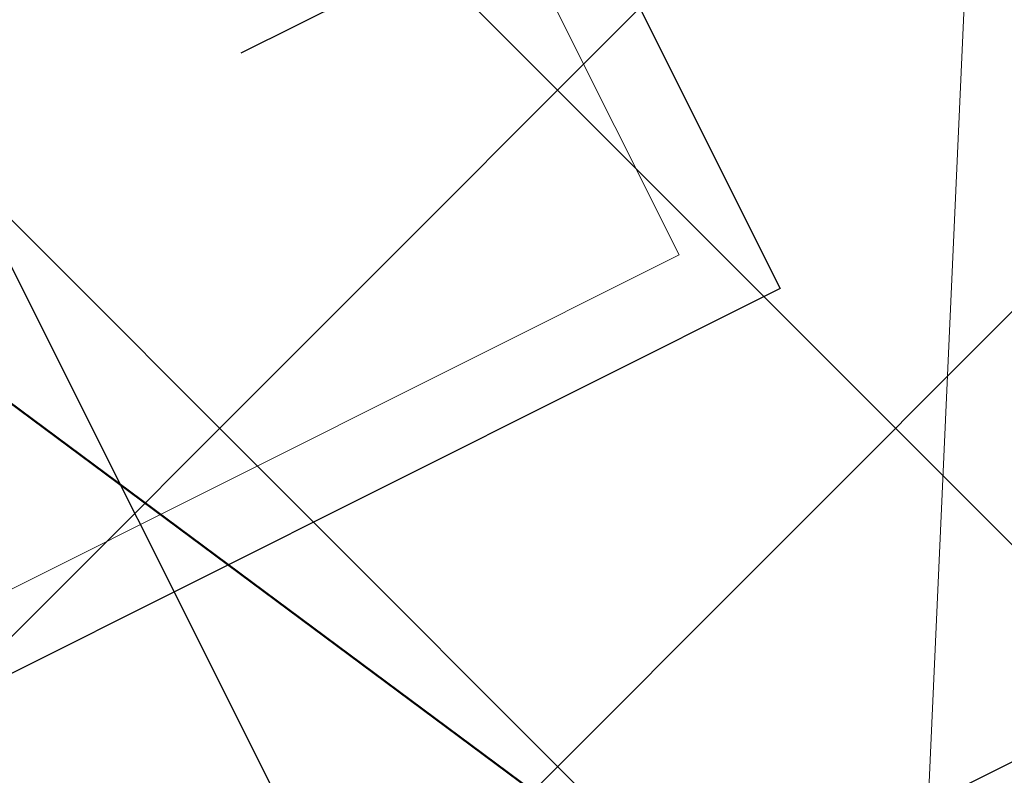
# Model space of a CAD drawing. Header units: metres. Extents: x 7472034 to 8439876, y 5890181 to 5961460.
# Tile 58 of 202: x 8439502.533 to 8439503.186, y 5890383.33 to 5890383.832. Entities that reach past the tile are written whole.
import ezdxf
from ezdxf import colors
from ezdxf.entities.mleader import LeaderData, LeaderLine
from ezdxf.math import Vec2, Vec3

# ---------------------------------------------------------------- set-up
doc = ezdxf.new("R2010")
doc.units = ezdxf.units.M
doc.header["$MEASUREMENT"] = 0
for name, pattern in [('$0$L218_500', [1, 0.5, -0.5]), ('ACAD_ISO03W100', [30, 12, -18]), ('DASHDOT', [25.399999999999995, 12.7, -6.349999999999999, 0, -6.349999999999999]), ('DASHDOTX2', [2, 1, -0.5, 0, -0.5]), ('DASHED', [19.049999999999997, 12.7, -6.349999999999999])]:
    doc.linetypes.add(name, pattern=pattern)
doc.layers.get('0').update_dxf_attribs({"linetype": 'CONTINUOUS', "lineweight": 5})
doc.layers.get('Defpoints').update_dxf_attribs({"linetype": 'CONTINUOUS'})
for name, color, linetype, lineweight in [('### Krawężnik', 6, 'CONTINUOUS', 35), ('_a_widok', 7, 'CONTINUOUS', 5), ('_IS.KD.B.rura', 124, 'ACAD_ISO03W100', 50), ('_IS.KD.opis.1', 138, 'CONTINUOUS', 18), ('_IS.KD.opis.2', 7, 'CONTINUOUS', 18), ('_T_LPG', 52, 'DASHDOT', 50), ('E_Kable_ziemia2', 10, 'DASHED', 35), ('KOLOR-OBIEKT', 21, 'CONTINUOUS', 13), ('ZAG-obrys 018 wymiary', 7, 'CONTINUOUS', 18), ('ZAG-OBRYS013', 7, 'CONTINUOUS', 13), ('ZAG-OPIS_020', 7, 'CONTINUOUS', 25)]:
    doc.layers.add(name, color=color, linetype=linetype, lineweight=lineweight)
for name, color, linetype in [('100_rzut_wym_wew', 7, 'CONTINUOUS'), ('2D - Ogólne', 7, 'CONTINUOUS'), ('_IS.BLOK.KD.doziemne', 7, 'CONTINUOUS')]:
    doc.layers.add(name, color=color, linetype=linetype)
doc.layers.add('_IS_NO', color=11, linetype='CONTINUOUS', lineweight=20, plot=False)
doc.styles.add('DIM', font='simplex.shx', dxfattribs={"width": 0.8})
doc.styles.add('RS', font='Romans.shx', dxfattribs={"width": 0.7})
doc.dimstyles.new('DIM-WEW_500', dxfattribs={"dimscale": 5, "dimtxt": 18, "dimasz": 10, "dimexe": 4, "dimexo": 8, "dimgap": 5, "dimtad": 1, "dimlfac": 0.01, "dimzin": 9, "dimdsep": 46, "dimtxsty": 'DIM', "dimblk": 'ARCHTICK', "dimcen": 5, "dimclrt": 112, "dimadec": 4, "dimazin": 2, "dimtfac": 4, "dimtmove": 0, "dimatfit": 3, "dimldrblk": 'ARCHTICK', "dimfxl": 0, "dimtolj": 1, "dimlwd": 13, "dimarcsym": 0})
pattern_1 = [(45, (967499.202946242, -71042.94610979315), (-0.2245064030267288, 0.2245064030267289), []), (135, (967499.202946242, -71042.94610979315), (-0.2245064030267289, -0.2245064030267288), [])]
pattern_2 = [(45, (967499.2092647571, -71042.97165620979), (-0.2245064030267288, 0.2245064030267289), []), (135, (967499.2092647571, -71042.97165620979), (-0.2245064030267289, -0.2245064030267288), [])]

# ---------------------------------------------------------------- blocks, each defined once
blk = doc.blocks.new('A$C7D7B3C0A')
at = {"layer": '2D - Ogólne', "linetype": 'DASHDOTX2', "ltscale": 0.6}
for p, q in [((11.70000000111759, -3.073364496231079e-08), (11.70000000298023, 9.999999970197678)), ((3.725290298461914e-09, 4.999999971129), (15.3000000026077, 4.999999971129))]:
    blk.add_line(p, q, dxfattribs=at)
at = {"layer": '2D - Ogólne', "linetype": 'Continuous'}
for p, q in [((11.40005968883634, 5.450023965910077), (12.00005968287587, 5.450023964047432)), ((11.40005968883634, 5.450023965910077), (12.00005968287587, 5.450023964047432)), ((11.40005968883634, 5.450023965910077), (12.00005968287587, 5.450023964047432)), ((11.40005968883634, 5.450023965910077), (12.00005968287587, 5.450023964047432)), ((11.40005968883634, 5.450023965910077), (12.00005968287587, 5.450023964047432)), ((11.40005968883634, 5.450023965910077), (12.00005968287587, 5.450023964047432)), ((11.40005968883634, 5.450023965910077), (12.00005968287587, 5.450023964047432)), ((11.40005968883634, 5.450023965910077), (12.00005968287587, 5.450023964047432)), ((11.40005968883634, 5.450023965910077), (12.00005968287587, 5.450023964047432)), ((11.40005968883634, 5.450023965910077), (12.00005968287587, 5.450023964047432)), ((11.40005968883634, 5.450023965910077), (12.00005968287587, 5.450023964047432)), ((12.00005968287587, 5.450023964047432), (12.00005968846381, 4.750023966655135)), ((12.00005968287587, 5.450023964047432), (12.00005968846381, 4.750023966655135)), ((12.00005968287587, 5.450023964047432), (12.00005968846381, 4.750023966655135)), ((12.00005968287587, 5.450023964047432), (12.00005968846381, 4.750023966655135)), ((12.00005968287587, 5.450023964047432), (12.00005968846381, 4.750023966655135)), ((12.00005968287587, 5.450023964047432), (12.00005968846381, 4.750023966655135)), ((12.00005968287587, 5.450023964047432), (12.00005968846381, 4.750023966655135)), ((12.00005968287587, 5.450023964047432), (12.00005968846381, 4.750023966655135)), ((12.00005968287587, 5.450023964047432), (12.00005968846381, 4.750023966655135)), ((12.00005968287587, 5.450023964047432), (12.00005968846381, 4.750023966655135)), ((12.00005968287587, 5.450023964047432), (12.00005968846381, 4.750023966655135))]:
    blk.add_line(p, q, dxfattribs=at)
at = {"layer": '2D - Ogólne', "linetype": 'Continuous', "lineweight": 0}
for p, q in [((11.45005968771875, 5.400023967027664), (11.95005968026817, 5.400023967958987)), ((11.45005968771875, 5.400023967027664), (11.95005968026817, 5.400023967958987)), ((11.45005968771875, 5.400023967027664), (11.95005968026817, 5.400023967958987)), ((11.45005968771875, 5.400023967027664), (11.95005968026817, 5.400023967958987)), ((11.45005968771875, 5.400023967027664), (11.95005968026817, 5.400023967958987)), ((11.45005968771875, 5.400023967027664), (11.95005968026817, 5.400023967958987)), ((11.45005968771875, 5.400023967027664), (11.95005968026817, 5.400023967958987)), ((11.45005968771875, 5.400023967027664), (11.95005968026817, 5.400023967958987)), ((11.45005968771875, 5.400023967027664), (11.95005968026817, 5.400023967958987)), ((11.45005968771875, 5.400023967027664), (11.95005968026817, 5.400023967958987)), ((11.45005968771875, 5.400023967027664), (11.95005968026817, 5.400023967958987)), ((11.95005968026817, 5.400023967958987), (11.95005968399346, 4.750023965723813)), ((11.95005968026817, 5.400023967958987), (11.95005968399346, 4.750023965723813)), ((11.95005968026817, 5.400023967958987), (11.95005968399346, 4.750023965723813)), ((11.95005968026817, 5.400023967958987), (11.95005968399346, 4.750023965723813)), ((11.95005968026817, 5.400023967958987), (11.95005968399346, 4.750023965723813)), ((11.95005968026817, 5.400023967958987), (11.95005968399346, 4.750023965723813)), ((11.95005968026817, 5.400023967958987), (11.95005968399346, 4.750023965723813)), ((11.95005968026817, 5.400023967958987), (11.95005968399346, 4.750023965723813)), ((11.95005968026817, 5.400023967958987), (11.95005968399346, 4.750023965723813)), ((11.95005968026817, 5.400023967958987), (11.95005968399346, 4.750023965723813)), ((11.95005968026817, 5.400023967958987), (11.95005968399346, 4.750023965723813))]:
    blk.add_line(p, q, dxfattribs=at)
at = {"layer": '2D - Ogólne', "flags": 128}
blk.add_lwpolyline([(12.35000000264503, 7.399999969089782), (12.35000000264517, 2.300115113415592, -1), (11.05000000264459, 2.300115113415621), (11.05000000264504, 7.399999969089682, -1)], format="xyb", close=True, dxfattribs=at)
blk = doc.blocks.new('_Oblique')
at = {"color": 0, "linetype": 'ByBlock', "lineweight": -2}
blk.add_line((-0.5, -0.5), (0.5, 0.5), dxfattribs=at)
blk = doc.blocks.new('*D80')
at = {"layer": 'Defpoints', "color": 0, "linetype": 'Continuous', "lineweight": 60}
for p in [(8439499.288762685, 5890395.196211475), (8439510.439764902, 5890383.669162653), (8439506.139698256, 5890381.515762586)]:
    blk.add_point(p, dxfattribs=at)
at = {"layer": 'ZAG-obrys 018 wymiary', "color": 0, "linetype": 'Continuous', "lineweight": -2}
for p, q in [((8439500.004080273, 5890395.554430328), (8439503.946488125, 5890397.528720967)), ((8439506.855015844, 5890381.87398144), (8439510.797423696, 5890383.84827208))]:
    blk.add_line(p, q, dxfattribs=at)
at = {"layer": 'ZAG-obrys 018 wymiary', "color": 0, "linetype": 'Continuous', "lineweight": 13}
blk.add_line((8439503.588829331, 5890397.349611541), (8439510.439764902, 5890383.669162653), dxfattribs=at)
at = {"layer": 'ZAG-obrys 018 wymiary', "color": 0, "linetype": 'Continuous', "lineweight": 13, "xscale": 0.3, "yscale": 0.3, "zscale": 0.3}
for p, rotation in [((8439503.588829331, 5890397.349611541), 116.6009277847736), ((8439510.439764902, 5890383.669162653), 296.6009277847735)]:
    blk.add_blockref('_Oblique', p, dxfattribs=dict(at, rotation=rotation))
at = {"layer": 'ZAG-obrys 018 wymiary', "color": 112, "linetype": 'Continuous', "lineweight": 25, "insert": (8439508.246278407, 5890389.389239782), "char_height": 0.8, "attachment_point": 5, "rotation": 296.6009277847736, "style": 'RS'}
blk.add_mtext('\\A1;15.3', dxfattribs=at)
blk = doc.blocks.new('_ArchTick')
at = {"layer": '100_rzut_wym_wew', "color": 0, "linetype": 'Continuous', "const_width": 0.15}
blk.add_lwpolyline([(-0.5, -0.5), (0.5, 0.5)], dxfattribs=at)
blk = doc.blocks.new('*D102')
at = {"layer": 'Defpoints', "color": 0, "linetype": 'Continuous', "lineweight": 60}
for p in [(8439508.583486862, 5890382.740478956), (8439499.059733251, 5890379.425490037), (8439499.642017, 5890378.262743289)]:
    blk.add_point(p, dxfattribs=at)
at = {"layer": 'ZAG-obrys 018 wymiary', "color": 0, "linetype": 'Continuous', "lineweight": -2}
for p, q in [((8439508.225268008, 5890383.455796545), (8439507.822093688, 5890384.260884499)), ((8439499.283798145, 5890378.978060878), (8439498.880623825, 5890379.783148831))]:
    blk.add_line(p, q, dxfattribs=at)
at = {"layer": 'ZAG-obrys 018 wymiary', "color": 0, "linetype": 'Continuous', "lineweight": 13}
blk.add_line((8439508.001203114, 5890383.903225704), (8439499.059733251, 5890379.425490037), dxfattribs=at)
at = {"layer": 'ZAG-obrys 018 wymiary', "color": 0, "linetype": 'Continuous', "lineweight": 13, "xscale": 0.3, "yscale": 0.3, "zscale": 0.3}
for p, rotation in [((8439508.001203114, 5890383.903225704), 26.60092778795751), ((8439499.059733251, 5890379.425490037), 206.6009277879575)]:
    blk.add_blockref('_Oblique', p, dxfattribs=dict(at, rotation=rotation))
at = {"layer": 'ZAG-obrys 018 wymiary', "color": 112, "linetype": 'Continuous', "lineweight": 25, "insert": (8439503.2841115, 5890382.212017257), "char_height": 0.8, "attachment_point": 5, "rotation": 26.600927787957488, "style": 'RS'}
blk.add_mtext('\\A1;10', dxfattribs=at)
blk = doc.blocks.new('*D84')
at = {"layer": 'Defpoints', "color": 0, "linetype": 'Continuous', "lineweight": 60}
for p in [(8439502.838869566, 5890383.041064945), (8439507.386509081, 5890377.095551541), (8439506.122658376, 5890376.464490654)]:
    blk.add_point(p, dxfattribs=at)
at = {"layer": 'ZAG-obrys 018 wymiary', "color": 0, "linetype": 'Continuous', "lineweight": -2}
for p, q in [((8439503.554607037, 5890383.398444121), (8439504.460589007, 5890383.850815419)), ((8439506.838395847, 5890376.82186983), (8439507.744377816, 5890377.274241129))]:
    blk.add_line(p, q, dxfattribs=at)
at = {"layer": 'ZAG-obrys 018 wymiary', "color": 0, "linetype": 'Continuous', "lineweight": 13}
blk.add_line((8439504.102720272, 5890383.672125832), (8439507.386509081, 5890377.095551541), dxfattribs=at)
at = {"layer": 'ZAG-obrys 018 wymiary', "color": 0, "linetype": 'Continuous', "lineweight": 13, "xscale": 0.3, "yscale": 0.3, "zscale": 0.3}
for p, rotation in [((8439504.102720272, 5890383.672125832), 116.5336906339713), ((8439507.386509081, 5890377.095551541), 296.5336906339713)]:
    blk.add_blockref('_Oblique', p, dxfattribs=dict(at, rotation=rotation))
at = {"layer": 'ZAG-obrys 018 wymiary', "color": 112, "linetype": 'Continuous', "lineweight": 25, "insert": (8439506.281417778, 5890380.651873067), "char_height": 0.8, "attachment_point": 5, "rotation": 296.53369063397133, "style": 'RS'}
blk.add_mtext('\\A1;7.35', dxfattribs=at)
blk = doc.blocks.new('*D59')
at = {"layer": 'Defpoints', "color": 0, "linetype": 'Continuous', "lineweight": 60}
for p in [(8439508.173960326, 5890385.686672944), (8439501.841134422, 5890384.283939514), (8439502.562436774, 5890382.854691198)]:
    blk.add_point(p, dxfattribs=at)
at = {"layer": 'ZAG-obrys 018 wymiary', "color": 0, "linetype": 'Continuous', "lineweight": -2}
for p, q in [((8439502.988895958, 5890384.863183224), (8439507.809758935, 5890387.296140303)), ((8439503.710198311, 5890383.433934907), (8439508.531061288, 5890385.866891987))]:
    blk.add_line(p, q, dxfattribs=at)
at = {"layer": 'ZAG-obrys 018 wymiary', "color": 0, "linetype": 'Continuous', "lineweight": 13}
blk.add_line((8439507.452657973, 5890387.11592126), (8439508.173960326, 5890385.686672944), dxfattribs=at)
at = {"layer": 'ZAG-obrys 018 wymiary', "color": 0, "linetype": 'Continuous', "lineweight": 13, "xscale": 0.3, "yscale": 0.3, "zscale": 0.3}
for p, rotation in [((8439507.452657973, 5890387.11592126), 116.7788232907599), ((8439508.173960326, 5890385.686672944), 296.7788232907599)]:
    blk.add_blockref('_Oblique', p, dxfattribs=dict(at, rotation=rotation))
at = {"layer": 'ZAG-obrys 018 wymiary', "color": 112, "linetype": 'Continuous', "lineweight": 25, "insert": (8439508.348960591, 5890386.671625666), "char_height": 0.8, "attachment_point": 5, "rotation": 296.7788232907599, "style": 'RS'}
blk.add_mtext('\\A1;1.6', dxfattribs=at)
blk = doc.blocks.new('Elektryk_v3')
at = {"layer": 'E_Kable_ziemia2', "ltscale": 0.1}
blk.add_lwpolyline([(8.019747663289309, -62.25693038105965), (-5.744095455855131, -72.23413024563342), (-7.398126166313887, -70.49775481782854)], dxfattribs=at)
blk = doc.blocks.new('*D140')
at = {"layer": 'Defpoints', "color": 0, "linetype": 'Continuous', "lineweight": 60}
for p in [(8439503.457722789, 5890383.919245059), (8439502.543266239, 5890366.704534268), (8439504.100827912, 5890366.621795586)]:
    blk.add_point(p, dxfattribs=at)
at = {"layer": 'ZAG-obrys 018 wymiary', "color": 0, "linetype": 'Continuous', "lineweight": -2}
for p, q in [((8439504.256596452, 5890383.876808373), (8439505.414721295, 5890383.815288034)), ((8439503.3421399, 5890366.662097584), (8439504.500264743, 5890366.600577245))]:
    blk.add_line(p, q, dxfattribs=at)
at = {"layer": 'ZAG-obrys 018 wymiary', "color": 0, "linetype": 'Continuous', "lineweight": 13}
blk.add_line((8439505.015284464, 5890383.836506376), (8439504.100827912, 5890366.621795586), dxfattribs=at)
at = {"layer": 'ZAG-obrys 018 wymiary', "color": 0, "linetype": 'Continuous', "lineweight": 13, "xscale": 0.3, "yscale": 0.3, "zscale": 0.3}
for p, rotation in [((8439505.015284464, 5890383.836506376), 86.95926916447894), ((8439504.100827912, 5890366.621795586), 266.9592691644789)]:
    blk.add_blockref('_Oblique', p, dxfattribs=dict(at, rotation=rotation))
at = {"layer": 'ZAG-obrys 018 wymiary', "color": 112, "linetype": 'Continuous', "lineweight": 25, "insert": (8439504.035901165, 5890376.710513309), "char_height": 0.8, "attachment_point": 5, "rotation": 86.95926916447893, "style": 'RS'}
blk.add_mtext('\\A1;17.24', dxfattribs=at)
blk = doc.blocks.new('*D141')
at = {"layer": 'Defpoints', "color": 0, "linetype": 'Continuous', "lineweight": 60}
for p in [(8439503.457722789, 5890383.919245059), (8439502.276739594, 5890364.324813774), (8439502.570577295, 5890364.311519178)]:
    blk.add_point(p, dxfattribs=at)
at = {"layer": 'ZAG-obrys 018 wymiary', "color": 0, "linetype": 'Continuous', "lineweight": -2}
for p, q in [((8439503.163885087, 5890383.932539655), (8439502.764293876, 5890383.950619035)), ((8439502.276739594, 5890364.324813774), (8439501.877148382, 5890364.342893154))]:
    blk.add_line(p, q, dxfattribs=at)
at = {"layer": 'ZAG-obrys 018 wymiary', "color": 0, "linetype": 'Continuous', "lineweight": 13}
blk.add_line((8439503.163885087, 5890383.932539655), (8439502.276739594, 5890364.324813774), dxfattribs=at)
at = {"layer": 'ZAG-obrys 018 wymiary', "color": 0, "linetype": 'Continuous', "lineweight": 13, "xscale": 0.3, "yscale": 0.3, "zscale": 0.3}
for p, rotation in [((8439503.163885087, 5890383.932539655), 87.40943691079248), ((8439502.276739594, 5890364.324813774), 267.4094369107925)]:
    blk.add_blockref('_Oblique', p, dxfattribs=dict(at, rotation=rotation))
at = {"layer": 'ZAG-obrys 018 wymiary', "color": 112, "linetype": 'Continuous', "lineweight": 25, "insert": (8439502.20879858, 5890376.097969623), "char_height": 0.8, "attachment_point": 5, "rotation": 87.40943691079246, "style": 'RS'}
blk.add_mtext('\\A1;19.63', dxfattribs=at)
blk = doc.blocks.new('A$C1D2679FE')
at = {"layer": 'KOLOR-OBIEKT', "lineweight": 9, "ltscale": 200}
h = blk.add_hatch(dxfattribs=at)
h.set_pattern_fill('ANSI37', color=253, scale=0.1, angle=16)
h.set_pattern_definition([(61, (-7471780.020262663, -5961378.212846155), (-0.2776917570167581, 0.153927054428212), []), (151, (-7471780.020262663, -5961378.212846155), (-0.153927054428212, -0.2776917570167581), [])])
edge = h.paths.add_edge_path()
edge.add_line((196.975401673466, 33.54016214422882), (192.3495923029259, 34.13512154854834))
edge.add_line((192.3495923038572, 34.13512154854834), (187.7176397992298, 34.7308710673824))
edge.add_line((187.7176398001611, 34.7308710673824), (178.5077782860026, 36.15998750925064))
edge.add_line((178.5077782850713, 36.15998750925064), (176.6601969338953, 36.5026140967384))
edge.add_arc((181.3685569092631, 38.18527459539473), 5.000000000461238, 199.6657310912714, 261.1796204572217)
edge.add_line((180.6018702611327, 33.24440507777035), (187.358021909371, 32.19603671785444))
edge.add_line((187.3580219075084, 32.19603671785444), (192.0230219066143, 31.59603671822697))
edge.add_line((192.0230219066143, 31.59603671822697), (196.6880219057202, 30.9960367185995))
edge.add_line((196.6880219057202, 30.9960367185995), (201.9780219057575, 30.48103671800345))
edge.add_line((201.9780219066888, 30.48103671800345), (207.2680219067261, 29.96603671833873))
edge.add_line((207.2680219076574, 29.96603671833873), (216.468021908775, 29.35603671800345))
edge.add_line((216.4680219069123, 29.35603671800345), (221.8830219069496, 29.11103671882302))
edge.add_line((221.8830219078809, 29.11103671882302), (227.2980219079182, 28.86603671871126))
edge.add_line((227.2980219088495, 28.86603671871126), (233.718021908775, 28.60103671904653))
edge.add_line((233.7180219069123, 28.60103671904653), (240.1380219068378, 28.33603671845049))
edge.add_line((240.1380219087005, 28.33603671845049), (245.3280219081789, 28.076036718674))
edge.add_line((245.3280219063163, 28.076036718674), (246.1380219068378, 28.00603671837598))
edge.add_line((246.1380219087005, 28.00603671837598), (248.4280219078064, 27.98603671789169))
edge.add_line((248.4280219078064, 27.98603671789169), (251.4080219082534, 28.33603671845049))
edge.add_line((251.4080219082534, 28.33603671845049), (255.3380219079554, 29.13603671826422))
edge.add_line((255.3380219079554, 29.13603671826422), (258.1480219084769, 30.35603671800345))
edge.add_line((258.1480219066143, 30.35603671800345), (260.6280219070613, 32.076036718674))
edge.add_line((260.6280219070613, 32.076036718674), (262.7080219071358, 34.29603671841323))
edge.add_line((262.7080219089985, 34.29603671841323), (264.3880219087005, 36.826036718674))
edge.add_line((264.3880219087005, 36.826036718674), (265.608021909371, 39.59603671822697))
edge.add_line((265.6080219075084, 39.59603671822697), (266.4080219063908, 42.53603671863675))
edge.add_line((266.4080219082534, 42.53603671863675), (266.6380219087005, 45.60603671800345))
edge.add_line((266.6380219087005, 45.60603671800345), (266.3380219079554, 48.59603671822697))
edge.add_line((266.3380219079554, 48.59603671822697), (265.628021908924, 51.53603671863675))
edge.add_line((265.6280219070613, 51.53603671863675), (264.5280219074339, 54.28603671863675))
edge.add_line((264.5280219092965, 54.28603671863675), (263.3880219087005, 57.11603671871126))
edge.add_line((263.3880219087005, 57.11603671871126), (262.5430219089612, 59.47103671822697))
edge.add_line((262.5430219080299, 59.47103671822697), (261.6980219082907, 61.826036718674))
edge.add_line((261.6980219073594, 61.826036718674), (260.5980219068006, 65.15103671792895))
edge.add_line((260.5980219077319, 65.15103671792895), (259.4980219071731, 68.47603671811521))
edge.add_line((259.4980219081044, 68.47603671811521), (257.3916487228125, 67.77919145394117))
edge.add_line((257.3916487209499, 67.77919145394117), (258.1675714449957, 64.34697791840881))
edge.add_line((258.167571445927, 64.34697791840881), (259.2776264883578, 60.99158426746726))
edge.add_line((259.2776264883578, 60.99158426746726), (260.1334384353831, 58.60645156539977))
edge.add_line((260.1334384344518, 58.60645156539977), (260.9950570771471, 56.20513570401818))
edge.add_line((260.9950570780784, 56.20513570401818), (262.1522789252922, 53.33238322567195))
edge.add_line((262.1522789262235, 53.33238322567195), (263.1827648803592, 50.75616833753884))
edge.add_line((263.1827648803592, 50.75616833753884), (263.8083402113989, 48.16575780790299))
edge.add_line((263.8083402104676, 48.16575780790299), (264.0684198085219, 45.57363114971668))
edge.add_line((264.0684198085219, 45.57363114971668), (263.8734869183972, 42.97170083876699))
edge.add_line((263.8734869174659, 42.97170083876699), (263.1880731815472, 40.45280535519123))
edge.add_line((263.1880731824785, 40.45280535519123), (262.1337886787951, 38.05906103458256))
edge.add_line((262.1337886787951, 38.05906103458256), (260.6936748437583, 35.89031817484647))
edge.add_line((260.6936748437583, 35.89031817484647), (258.9457271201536, 34.02472012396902))
edge.add_line((258.9457271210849, 34.02472012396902), (256.8967191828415, 32.60363397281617))
edge.add_line((256.8967191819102, 32.60363397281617), (254.5645412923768, 31.59108698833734))
edge.add_line((254.5645412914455, 31.59108698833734), (251.0026761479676, 30.86602538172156))
edge.add_line((251.0026761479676, 30.86602538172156), (248.2893446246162, 30.54734550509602))
edge.add_line((248.2893446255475, 30.54734550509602), (246.2595893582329, 30.56507262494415))
edge.add_line((246.2595893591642, 30.56507262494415), (245.5023283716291, 30.63051493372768))
edge.add_line((245.5023283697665, 30.63051493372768), (240.2548571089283, 30.89339403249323))
edge.add_line((240.2548571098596, 30.89339403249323), (233.8236017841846, 31.1588586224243))
edge.add_line((233.8236017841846, 31.1588586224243), (227.4086662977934, 31.42364957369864))
edge.add_line((227.4086662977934, 31.42364957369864), (221.9987299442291, 31.66842047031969))
edge.add_line((221.9987299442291, 31.66842047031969), (217.4544723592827, 31.90290945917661))
edge.add_line((217.4544723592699, 31.90290945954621), (217.0910134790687, 31.92589690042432))
edge.add_line((217.0910134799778, 31.92589689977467), (214.8768218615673, 32.06593639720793))
edge.add_line((214.876821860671, 32.06593639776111), (207.0033997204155, 32.56390146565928))
edge.add_line((207.0033997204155, 32.56390146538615), (202.2260741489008, 33.02899081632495))
edge.add_line((202.2260741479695, 33.02899081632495), (196.975401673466, 33.54016214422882))
blk = doc.blocks.new('A$C2C426404')
at = {"layer": '_IS_NO', "ltscale": 0.1}
for points, knots in [([(81.48853297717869, 15.975331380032), (78.87586907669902, 16.84686399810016), (76.26450027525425, 17.78992713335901), (72.03847445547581, 21.67736706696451), (65.0990158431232, 30.09408769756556), (58.79946133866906, 33.34467344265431), (58.26247850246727, 34.11525447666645)], [0, 0, 0, 0, 1.278992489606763, 7.78914044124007, 15.74750070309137, 27.64022902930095, 27.64022902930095, 27.64022902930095, 27.64022902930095]), ([(55.69703794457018, 26.44192530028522, 8.07171421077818e-08), (60.47702913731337, 24.37489471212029, 4.118097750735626e-07), (65.41527824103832, 21.38608461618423, 8.932878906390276e-07), (68.42167646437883, 18.98607052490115, -1.681326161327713e-07), (71.60992970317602, 12.73766223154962), (75.29265419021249, 11.98629271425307, 1.662301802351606e-08), (79.75433884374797, 11.20084950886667)], [13.0881689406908, 13.0881689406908, 13.0881689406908, 13.0881689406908, 21.71831455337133, 28.5577747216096, 34.1003045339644, 40.71973107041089, 40.71973107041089, 40.71973107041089, 40.71973107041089]), ([(27.67626924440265, 23.09287754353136, 1.829566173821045e-06), (31.68315875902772, 23.09132452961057, 2.263426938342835e-06), (38.09081487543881, 23.52010669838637, 2.956097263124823e-06), (46.0190905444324, 20.44823641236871), (52.02710655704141, 18.01596992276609, 1.18983141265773e-07), (57.48081744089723, 14.61059598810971, 3.880691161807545e-08), (63.15046560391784, 12.16836789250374), (64.01579423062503, 9.527138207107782), (68.70553139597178, 8.717305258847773), (72.93792583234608, 7.781059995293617)], [0, 0, 0, 0, 11.95042031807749, 19.07916594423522, 25.47980302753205, 30.85202744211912, 32.94528240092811, 39.66304915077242, 46.67346183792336, 46.67346183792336, 46.67346183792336, 46.67346183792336])]:
    blk.add_open_spline(points, degree=3, knots=knots, dxfattribs=at)
at = {"layer": '_IS_NO'}
for points, knots in [([(50.6228041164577, 30.56321178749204, 1.829566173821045e-06), (53.11749188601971, 30.21319374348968), (56.38514522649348, 30.67444155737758), (60.99540497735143, 30.04553546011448), (68.19327101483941, 22.54355850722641, -2.469325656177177e-08), (70.8769634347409, 19.46133922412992, 5.150448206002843e-09), (74.71212187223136, 14.31917844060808, -1.219795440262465e-09), (78.88802252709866, 13.86142715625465), (82.75564656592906, 12.70757211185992)], [0, 0, 0, 0, 7.578698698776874, 9.67195365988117, 16.27655537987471, 24.33370670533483, 30.35915105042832, 36.79354326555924, 36.79354326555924, 36.79354326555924, 36.79354326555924]), ([(22.24795573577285, 20.37028996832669, 1.829566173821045e-06), (26.42848519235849, 20.36833205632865, 2.595275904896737e-06), (34.77398029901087, 19.71811303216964, 3.653563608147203e-06), (38.92662956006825, 20.04217899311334, -5.197057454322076e-07), (43.77274004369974, 17.83557516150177, 1.833094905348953e-07), (51.08127841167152, 15.06439746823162, -1.538063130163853e-07), (58.09044384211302, 9.696452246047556, 2.324577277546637e-08), (65.34780037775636, 7.091900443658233, 5.796258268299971e-09), (69.6463277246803, 6.131249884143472)], [0, 0, 0, 0, 12.09868180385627, 16.72159260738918, 20.95800891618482, 26.67839108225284, 41.1845399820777, 48.39980958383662, 48.39980958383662, 48.39980958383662, 48.39980958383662]), ([(61.00408007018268, 18.25321295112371, -1.4627991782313e-07), (63.26592587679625, 17.29233643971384, -1.146969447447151e-07), (66.21503704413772, 16.0340788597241, -3.511225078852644e-09), (68.00314718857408, 11.12305079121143, -2.577520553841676e-08), (71.87222415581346, 10.22267535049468, -9.073252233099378e-09), (76.34470127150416, 9.479967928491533)], [23.00202883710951, 23.00202883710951, 23.00202883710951, 23.00202883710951, 32.14254341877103, 37.86969472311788, 44.68132462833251, 44.68132462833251, 44.68132462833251, 44.68132462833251])]:
    blk.add_open_spline(points, degree=3, knots=knots, dxfattribs=at)
blk = doc.blocks.new('JPII.KD_aktualizacja rzędnych_20.12.2024')
at = {"layer": '_IS.KD.B.rura', "ltscale": 0.05}
blk.add_line((8438642.779884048, 5890679.477853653), (8438647.803028, 5890675.748843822), dxfattribs=at)
at = {"layer": '_IS.KD.opis.1', "color": 0}
ml = blk.add_multileader_mtext('Standard', dxfattribs=at)
ml.set_content('\\A1;{\\C132;Rd4}-132,83', style='RS')
ml.set_leader_properties()
ml.build(insert=Vec2(0, 0))
ml.multileader.update_dxf_attribs({"text_left_attachment_type": 2, "text_right_attachment_type": 2, "dogleg_length": 0.2, "arrow_head_size": 0.25})
ctx = ml.context
ctx.base_point, ctx.char_height, ctx.arrow_head_size, ctx.landing_gap_size, ctx.plane_origin, ctx.plane_x_axis, ctx.plane_y_axis = Vec3(8438641.615293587, 5890687.074757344), 0.8, 0.25, 0.3, Vec3(8438583.42782343, 5890661.307258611), Vec3(0.374606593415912, -0.9271838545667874), Vec3(0.9271838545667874, 0.374606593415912)
ctx.left_attachment, ctx.right_attachment, ctx.text_align_type = 2, 2, 1
notes = []
notes.append((ctx, [(1, (1, 1, 0), (8438643.802996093, 5890681.660003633), (-0.374606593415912, 0.9271838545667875), 0.2, [(3, [(8438642.714059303, 5890679.444822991)], 0, [])])]))
ctx.mtext.insert, ctx.mtext.text_direction, ctx.mtext.rotation, ctx.mtext.width, ctx.mtext.alignment, ctx.mtext.flow_direction = Vec3(8438643.113200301, 5890684.638482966), Vec3(0.374606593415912, -0.9271838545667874), 5.096361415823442, 3.033132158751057, 2, 5
at = {"layer": '_IS.KD.opis.2', "color": 0}
ml = blk.add_multileader_mtext('Standard', dxfattribs=at)
ml.set_content('\\A1;{\\C134;W9\\H0.7x;\\C256;\\S134,20/133,40;}', style='RS')
ml.set_leader_properties()
ml.build(insert=Vec2(0, 0))
ml.multileader.update_dxf_attribs({"text_left_attachment_type": 2, "text_right_attachment_type": 2, "dogleg_length": 0.2, "arrow_head_size": 0.25})
ctx = ml.context
ctx.base_point, ctx.char_height, ctx.arrow_head_size, ctx.landing_gap_size, ctx.plane_origin = Vec3(8438644.432741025, 5890682.333537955), 0.75, 0.25, 0.3, Vec3(8438599.552965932, 5890660.857579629)
ctx.left_attachment, ctx.right_attachment, ctx.text_align_type = 2, 2, 1
notes.append((ctx, [(1, (1, 1, 0), (8438648.050241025, 5890682.333537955), (-1, 0), 0.2, [(3, [(8438648.60029708, 5890678.701948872)], 0, [])])]))
ctx.mtext.insert, ctx.mtext.width, ctx.mtext.defined_height, ctx.mtext.alignment, ctx.mtext.flow_direction = Vec3(8438646.141491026, 5890683.046037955), 5.636513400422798, 1.586986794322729, 2, 5
ml = blk.add_multileader_mtext('Standard', dxfattribs=at)
ml.set_content('\\A1;\\pxt7;{\\H0.7x;\\C256;\\S132,48/;}', style='RS')
ml.set_leader_properties()
ml.build(insert=Vec2(0, 0))
ml.multileader.update_dxf_attribs({"text_left_attachment_type": 2, "text_right_attachment_type": 2, "dogleg_length": 0.2, "arrow_head_size": 0.25})
ctx = ml.context
ctx.base_point, ctx.char_height, ctx.arrow_head_size, ctx.landing_gap_size, ctx.plane_origin = Vec3(8438644.03403634, 5890679.580975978), 0.75, 0.25, 0.3, Vec3(8438593.197980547, 5890647.838351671)
ctx.left_attachment, ctx.right_attachment, ctx.text_align_type = 2, 2, 1
notes.append((ctx, [(1, (1, 1, 0), (8438646.60153634, 5890679.580975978), (-1, 0), 0.2, [(0, [(8438647.431608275, 5890676.083578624)], 0, [])])]))
ctx.mtext.insert, ctx.mtext.width, ctx.mtext.alignment, ctx.mtext.flow_direction = Vec3(8438645.21778634, 5890679.980975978), 9.34447490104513, 2, 5
for ctx, leaders in notes:
    for number, flags, end, landing, length, lines in leaders:
        leader = LeaderData()
        leader.index, (leader.has_last_leader_line, leader.has_dogleg_vector, leader.attachment_direction) = number, flags
        leader.last_leader_point, leader.dogleg_vector, leader.dogleg_length = Vec3(end), Vec3(landing), length
        for number, points, colour, breaks in lines:
            line = LeaderLine()
            line.index, line.vertices, line.color, line.breaks = number, Vec3.list(points), colors.encode_raw_color(colour), breaks
            leader.lines.append(line)
        ctx.leaders.append(leader)

msp = doc.modelspace()

# ---------------------------------------------------------------- hatches: boundary and pattern name
at = {"layer": 'KOLOR-OBIEKT', "lineweight": 9}
h = msp.add_hatch(dxfattribs=at)
h.set_pattern_fill('ANSI37', color=73, scale=0.1)
h.set_pattern_definition(pattern_2)
edge = h.paths.add_edge_path()
edge.add_arc((8439443.60123986, 5890379.17988472), 6.652831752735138, 296.7043321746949, 335.0331150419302)
edge.add_arc((8439476.194075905, 5890367.917634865), 27.87464989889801, 155.1393615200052, 162.3446315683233, ccw=False)
edge.add_arc((8439457.399943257, 5890376.211109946), 7.345078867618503, 127.98309878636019, 152.2023641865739, ccw=False)
edge.add_arc((8439457.741930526, 5890376.488713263), 7.349948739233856, 107.1989600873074, 131.4182254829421, ccw=False)
edge.add_line((8439455.568618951, 5890383.509999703), (8439473.898437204, 5890392.710084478))
edge.add_arc((8439481.742870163, 5890376.384611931), 18.11232128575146, 99.26977735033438, 115.6644084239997, ccw=False)
edge.add_line((8439478.825278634, 5890394.260401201), (8439481.377171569, 5890394.321440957))
edge.add_arc((8439482.909595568, 5890377.390082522), 17.00056533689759, 88.22393661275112, 95.17163768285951, ccw=False)
edge.add_arc((8439482.561499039, 5890405.235869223), 10.88860248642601, 274.6092070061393, 298.9976789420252)
edge.add_arc((8443006.923870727, 5883371.657126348), 7856.29059094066, 116.59181359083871, 116.61107962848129, ccw=False)
edge.add_arc((8439465.895823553, 5890431.340313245), 42.15757971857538, 305.2087751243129, 306.7865132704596)
edge.add_arc((8439488.80074795, 5890400.283338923), 3.577668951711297, 310.8590814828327, 340.7280968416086)
edge.add_line((8439492.177934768, 5890399.102523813), (8439493.275267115, 5890403.980640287))
edge.add_line((8439493.275267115, 5890403.980640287), (8439502.266345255, 5890408.28072203))
edge.add_line((8439502.266345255, 5890408.28072203), (8439504.844191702, 5890407.694009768))
edge.add_line((8439504.844191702, 5890407.694009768), (8439506.125281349, 5890405.329609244))
edge.add_arc((8439507.019670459, 5890405.776898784), 0.9999999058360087, 206.5699188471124, 283.6833393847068)
edge.add_line((8439507.256226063, 5890404.805280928), (8439511.624560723, 5890406.970734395))
edge.add_line((8439511.624560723, 5890406.970734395), (8439511.39896348, 5890407.420225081))
edge.add_line((8439511.39896348, 5890407.420225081), (8439510.561982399, 5890407.017405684))
edge.add_line((8439510.561982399, 5890407.017405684), (8439509.330427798, 5890409.481424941))
edge.add_line((8439509.330427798, 5890409.481424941), (8439512.635426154, 5890411.138401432))
edge.add_line((8439512.635426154, 5890411.138401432), (8439512.638568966, 5890411.136467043))
edge.add_line((8439512.638568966, 5890411.136467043), (8439515.998443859, 5890412.829496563))
edge.add_line((8439515.998443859, 5890412.829496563), (8439517.239018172, 5890410.325621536))
edge.add_line((8439517.239018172, 5890410.325621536), (8439513.919446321, 5890408.633274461))
edge.add_line((8439513.919446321, 5890408.633274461), (8439514.091312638, 5890408.235941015))
edge.add_line((8439514.091312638, 5890408.235941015), (8439518.839102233, 5890410.604261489))
edge.add_line((8439518.839102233, 5890410.604261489), (8439518.585943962, 5890412.843737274))
edge.add_line((8439518.585943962, 5890412.843737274), (8439518.274555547, 5890413.628049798))
edge.add_line((8439518.274555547, 5890413.628049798), (8439517.839658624, 5890414.494365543))
edge.add_line((8439517.839658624, 5890414.494365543), (8439524.310164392, 5890417.742607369))
edge.add_line((8439524.310164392, 5890417.742607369), (8439525.122207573, 5890416.124990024))
edge.add_line((8439525.122207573, 5890416.124990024), (8439526.840645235, 5890414.670893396))
edge.add_line((8439526.840645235, 5890414.670893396), (8439527.244697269, 5890414.489695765))
edge.add_arc((8439552.769967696, 5890317.570311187), 100.2242811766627, 102.79246926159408, 104.75471345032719, ccw=False)
edge.add_arc((8439529.321881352, 5890420.105147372), 4.960037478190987, 284.6730648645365, 320.3902958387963)
edge.add_arc((8435016.013859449, 5889290.11735932), 4655.555010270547, 14.00691021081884, 14.04831962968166)
edge.add_line((8439532.327549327, 5890420.207226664), (8439525.877549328, 5890423.127226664))
edge.add_line((8439525.877549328, 5890423.127226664), (8439431.028022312, 5890376.803268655))
edge.add_line((8439431.028022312, 5890376.803268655), (8439435.479127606, 5890375.417226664))
edge.add_line((8439435.479127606, 5890375.417226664), (8439446.590932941, 5890373.236661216))
edge = h.paths.add_edge_path()
edge.add_arc((8439530.228804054, 5890405.916425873), 3.001836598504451, 99.44813666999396, 208.2631515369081)
edge.add_line((8439527.5848402, 5890404.494990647), (8439533.209264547, 5890393.206690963))
edge.add_line((8439533.209264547, 5890393.206690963), (8439519.17443581, 5890386.185049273))
edge.add_line((8439519.17443581, 5890386.185049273), (8439523.57812012, 5890377.411604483))
edge.add_line((8439523.57812012, 5890377.411604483), (8439517.455507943, 5890374.324033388))
edge.add_line((8439517.455507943, 5890374.324033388), (8439517.445860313, 5890374.319191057))
edge.add_line((8439517.445860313, 5890374.319191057), (8439517.33905848, 5890374.265585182))
edge.add_line((8439517.33905848, 5890374.265585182), (8439516.815779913, 5890375.308140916))
edge.add_line((8439516.815779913, 5890375.308140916), (8439511.370501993, 5890372.574998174))
edge.add_line((8439511.370501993, 5890372.574998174), (8439511.888417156, 5890371.529804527))
edge.add_line((8439511.888417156, 5890371.529804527), (8439506.425671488, 5890368.787948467))
edge.add_line((8439506.425671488, 5890368.787948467), (8439505.890341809, 5890369.841556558))
edge.add_line((8439505.890341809, 5890369.841556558), (8439505.8884594, 5890369.869391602))
edge.add_line((8439505.8884594, 5890369.869391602), (8439500.283276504, 5890366.97762632))
edge.add_line((8439500.283276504, 5890366.97762632), (8439519.478066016, 5890366.160130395))
edge.add_line((8439519.478066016, 5890366.160130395), (8439542.767549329, 5890378.417226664))
edge.add_line((8439542.767549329, 5890378.417226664), (8439538.675788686, 5890394.802262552))
edge.add_line((8439538.675788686, 5890394.802262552), (8439537.066416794, 5890401.238139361))
edge.add_line((8439537.066416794, 5890401.238139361), (8439535.557306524, 5890407.69906358))
edge.add_arc((8439531.145391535, 5890400.872499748), 8.128158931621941, 57.12596579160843, 99.98506404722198)
edge = h.paths.add_edge_path()
edge.add_line((8439470.194509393, 5890384.137651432), (8439461.355169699, 5890379.697090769))
edge.add_line((8439461.355169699, 5890379.697090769), (8439460.080861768, 5890379.068371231))
edge.add_line((8439460.080861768, 5890379.068371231), (8439457.869254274, 5890377.642639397))
edge.add_arc((8439460.609507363, 5890373.444653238), 5.013190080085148, 123.1346622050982, 204.022759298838)
edge.add_line((8439456.030540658, 5890371.403786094), (8439459.447549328, 5890370.707226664))
edge.add_line((8439459.447549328, 5890370.707226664), (8439480.497107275, 5890367.736747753))
edge.add_line((8439480.497107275, 5890367.736747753), (8439497.963342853, 5890367.082590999))
edge.add_line((8439497.963342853, 5890367.082590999), (8439496.62020549, 5890369.722641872))
edge.add_line((8439496.62020549, 5890369.722641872), (8439494.91788047, 5890373.087302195))
edge.add_arc((8439489.468037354, 5890366.363615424), 8.654984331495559, 50.97371617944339, 58.22889977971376)
edge.add_line((8439494.025120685, 5890373.721722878), (8439490.036071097, 5890376.575637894))
edge.add_line((8439490.036071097, 5890376.575637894), (8439489.954459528, 5890375.592465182))
edge.add_line((8439489.954459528, 5890375.592465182), (8439490.917133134, 5890375.538648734))
edge.add_line((8439490.917133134, 5890375.538648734), (8439490.678913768, 5890371.956837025))
edge.add_line((8439490.678913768, 5890371.956837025), (8439482.55041443, 5890372.440399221))
edge.add_line((8439482.55041443, 5890372.440399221), (8439482.851718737, 5890376.020734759))
edge.add_line((8439482.851718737, 5890376.020734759), (8439487.354100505, 5890375.749064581))
edge.add_line((8439487.354100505, 5890375.749064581), (8439487.521080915, 5890378.34061919))
edge.add_line((8439487.521080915, 5890378.34061919), (8439481.803471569, 5890382.401025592))
edge.add_arc((8439487.942466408, 5890392.088814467), 11.46911116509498, 231.6002274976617, 237.6382272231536, ccw=False)
edge.add_line((8439480.818489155, 5890383.100518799), (8439480.351152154, 5890383.41057529))
edge.add_line((8439480.351152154, 5890383.41057529), (8439479.210044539, 5890382.939428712))
edge.add_line((8439479.210044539, 5890382.939428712), (8439480.412913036, 5890383.399613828))
edge.add_arc((8439474.682487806, 5890375.167564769), 10.03017472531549, 55.15777404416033, 116.5800473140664)
h.paths.add_polyline_path([(8439461.898919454, 5890370.792156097), (8439462.257176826, 5890373.552492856)], flags=16)
h = msp.add_hatch(dxfattribs=at)
h.set_pattern_fill('ANSI37', color=253, scale=0.1)
h.set_pattern_definition(pattern_2)
edge = h.paths.add_edge_path()
edge.add_arc((8439529.163071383, 5890420.279666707), 5.193757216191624, 276.50229096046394, 320.0240354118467, ccw=False)
edge.add_line((8439529.751227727, 5890415.119319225), (8439525.812744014, 5890414.153171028))
edge.add_line((8439525.812744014, 5890414.153171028), (8439519.208160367, 5890410.804184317))
edge.add_line((8439519.208160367, 5890410.804184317), (8439517.988028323, 5890410.126512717))
edge.add_line((8439517.988028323, 5890410.126512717), (8439514.091312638, 5890408.235941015))
edge.add_line((8439514.091312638, 5890408.235941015), (8439511.613697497, 5890406.992378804))
edge.add_line((8439511.613697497, 5890406.992378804), (8439509.258949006, 5890405.810485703))
edge.add_line((8439509.258949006, 5890405.810485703), (8439507.371756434, 5890404.83508177))
edge.add_arc((8439506.940777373, 5890405.737469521), 1.000023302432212, 206.5712342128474, 295.5290722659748, ccw=False)
edge.add_line((8439506.046377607, 5890405.290148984), (8439504.844186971, 5890407.693988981))
edge.add_line((8439504.844186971, 5890407.693988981), (8439502.261629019, 5890408.281795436))
edge.add_line((8439502.261629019, 5890408.281795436), (8439499.350132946, 5890407.011538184))
edge.add_line((8439499.350132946, 5890407.011538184), (8439493.30510976, 5890403.995621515))
edge.add_line((8439493.30510976, 5890403.995621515), (8439492.177918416, 5890399.102451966))
edge.add_arc((8439488.801253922, 5890400.282879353), 3.577047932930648, 293.05521913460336, 340.73119789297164, ccw=False)
edge.add_line((8439490.202090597, 5890396.991537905), (8439487.801423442, 5890395.78932472))
edge.add_arc((8439482.51122255, 5890404.317896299), 10.03607286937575, 278.1216072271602, 301.8109775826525, ccw=False)
edge.add_line((8439483.9290645, 5890394.382480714), (8439478.825278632, 5890394.260401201))
edge.add_arc((8439481.742870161, 5890376.384611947), 18.11232126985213, 99.26977735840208, 115.6644084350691)
edge.add_line((8439473.898437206, 5890392.710084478), (8439455.537130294, 5890383.494194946))
edge.add_arc((8439458.368862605, 5890375.380272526), 8.593860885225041, 109.2388197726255, 150.5606865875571)
edge.add_line((8439450.884668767, 5890379.604167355), (8439456.921008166, 5890377.849276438))
edge.add_line((8439456.921008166, 5890377.849276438), (8439458.055979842, 5890377.519316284))
edge.add_arc((8439462.056345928, 5890374.376166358), 5.087466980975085, 112.4172144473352, 141.842727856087, ccw=False)
edge.add_line((8439460.116249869, 5890379.079181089), (8439470.201913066, 5890384.141371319))
edge.add_arc((8439474.670732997, 5890375.058466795), 10.12272227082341, 52.60385305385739, 116.19734301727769, ccw=False)
edge.add_line((8439480.818489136, 5890383.100518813), (8439494.035062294, 5890373.735722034))
edge.add_arc((8439499.404929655, 5890380.165137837), 8.376924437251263, 230.1312663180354, 239.1071883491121)
edge.add_arc((8439492.046879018, 5890368.073539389), 5.778072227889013, 28.405105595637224, 58.05675779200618, ccw=False)
edge.add_line((8439497.129307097, 5890370.822183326), (8439498.920012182, 5890367.249241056))
edge.add_line((8439498.920012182, 5890367.249241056), (8439502.137476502, 5890368.864147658))
edge.add_line((8439502.137476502, 5890368.864147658), (8439500.881438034, 5890371.366619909))
edge.add_arc((8439501.41146424, 5890371.651481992), 0.6017260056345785, 32.69127385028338, 208.2557647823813, ccw=False)
edge.add_line((8439501.917872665, 5890371.97648152), (8439503.213570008, 5890369.395299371))
edge.add_line((8439503.213570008, 5890369.395299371), (8439521.788261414, 5890378.745992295))
edge.add_line((8439521.788261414, 5890378.745992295), (8439512.863585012, 5890396.520876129))
edge.add_arc((8439515.497668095, 5890397.863594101), 2.956566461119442, 115.92003145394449, 207.0101116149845, ccw=False)
edge.add_line((8439514.20530482, 5890400.522744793), (8439524.043376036, 5890405.489377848))
edge.add_line((8439524.043376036, 5890405.489377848), (8439526.586557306, 5890407.103247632))
edge.add_line((8439526.586557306, 5890407.103247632), (8439529.129738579, 5890408.717117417))
edge.add_arc((8439531.212438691, 5890401.016589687), 7.97720296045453, 58.08019787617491, 105.13424418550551, ccw=False)
edge.add_line((8439535.43023892, 5890407.787551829), (8439533.14312037, 5890416.942853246))
edge = h.paths.add_edge_path(flags=16)
edge.add_line((8439502.061371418, 5890393.458260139), (8439496.04637926, 5890390.43770596))
edge.add_arc((8439496.464019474, 5890389.751908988), 0.8029575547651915, 121.3407965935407, 301.694103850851)
edge.add_line((8439496.8858806, 5890389.068700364), (8439502.900872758, 5890392.089254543))
edge.add_arc((8439502.27990767, 5890392.650368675), 0.83692694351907, 317.898520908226, 465.1363795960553)
edge = h.paths.add_edge_path(flags=16)
edge.add_line((8439505.00109902, 5890384.089630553), (8439500.444638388, 5890381.798632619))
edge.add_arc((8439500.084983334, 5890382.51322949), 0.8000002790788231, 116.620304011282, 296.7160130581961, ccw=False)
edge.add_line((8439499.72652247, 5890383.228426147), (8439504.283989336, 5890385.517420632))
edge.add_arc((8439504.642916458, 5890384.80371257), 0.7988791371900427, -63.361719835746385, 116.69803695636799, ccw=False)
at = {"layer": 'KOLOR-OBIEKT', "lineweight": 9, "ltscale": 200}
h = msp.add_hatch(dxfattribs=at)
h.set_pattern_fill('ANSI37', color=231, scale=0.1)
h.set_pattern_definition(pattern_1)
edge = h.paths.add_edge_path()
edge.add_line((8439512.863585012, 5890396.520876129), (8439521.788261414, 5890378.745992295))
edge.add_line((8439521.788261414, 5890378.745992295), (8439503.213570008, 5890369.395299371))
edge.add_line((8439503.213570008, 5890369.395299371), (8439501.917872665, 5890371.97648152))
edge.add_arc((8439501.411425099, 5890371.65154851), 0.6017230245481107, 32.6839302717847, 208.2631083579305)
edge.add_line((8439500.881438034, 5890371.366619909), (8439502.137476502, 5890368.864147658))
edge.add_line((8439502.137476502, 5890368.864147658), (8439498.920012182, 5890367.249241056))
edge.add_line((8439498.920012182, 5890367.249241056), (8439497.129307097, 5890370.822183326))
edge.add_line((8439497.129307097, 5890370.822183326), (8439495.555644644, 5890372.655868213))
edge.add_line((8439495.555644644, 5890372.655868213), (8439494.901445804, 5890373.120452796))
edge.add_line((8439494.901445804, 5890373.120452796), (8439497.963342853, 5890367.082590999))
edge.add_line((8439497.963342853, 5890367.082590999), (8439500.283276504, 5890366.97762632))
edge.add_line((8439500.283276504, 5890366.97762632), (8439505.893878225, 5890369.872187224))
edge.add_line((8439505.893878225, 5890369.872187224), (8439506.425671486, 5890368.787948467))
edge.add_line((8439506.425671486, 5890368.787948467), (8439511.888417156, 5890371.529804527))
edge.add_line((8439511.888417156, 5890371.529804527), (8439511.370501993, 5890372.574998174))
edge.add_line((8439511.370501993, 5890372.574998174), (8439516.815852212, 5890375.308177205))
edge.add_line((8439516.815852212, 5890375.308177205), (8439517.338986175, 5890374.26554889))
edge.add_line((8439517.338986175, 5890374.26554889), (8439523.580028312, 5890377.407811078))
edge.add_line((8439523.580028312, 5890377.407811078), (8439519.172527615, 5890386.188842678))
edge.add_line((8439519.172527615, 5890386.188842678), (8439530.098737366, 5890391.695090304))
edge.add_line((8439530.098737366, 5890391.695090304), (8439523.347480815, 5890405.140094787))
edge.add_line((8439523.347480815, 5890405.140094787), (8439514.198986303, 5890400.548291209))
edge.add_arc((8439515.544616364, 5890397.867007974), 3.00000000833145, 116.6502652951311, 206.6609883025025)
h.paths.add_polyline_path([(8439514.64326723, 5890399.651613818), (8439522.901414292, 5890403.796535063), (8439528.750976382, 5890392.142141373), (8439520.49282829, 5890387.997219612)], flags=16)
at = {"layer": 'KOLOR-OBIEKT', "lineweight": 9}
h = msp.add_hatch(dxfattribs=at)
h.set_pattern_fill('ANSI37', color=250, scale=0.1)
h.set_pattern_definition(pattern_1)
h.paths.add_polyline_path([(8439501.732551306, 5890396.420965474), (8439492.791081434, 5890391.943192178), (8439499.642017, 5890378.262743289), (8439508.58348686, 5890382.740478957)])

# ---------------------------------------------------------------- linework, layer by layer
at = {"layer": '_T_LPG', "ltscale": 0.075, "extrusion": (-2.154253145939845e-06, 2.049929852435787e-06, -0.9999999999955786), "elevation": -6.105949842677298}
msp.add_lwpolyline([(-8439500.22398381, 5890380.853385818), (-8439501.250961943, 5890381.772425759, 0.06578622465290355), (-8439501.41330543, 5890381.883150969), (-8439504.449750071, 5890383.414839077)], format="xyb", dxfattribs=at)

# ---------------------------------------------------------------- block references
at = {"layer": '### Krawężnik', "color": 1, "linetype": 'Continuous', "lineweight": 60, "ltscale": 0.2}
msp.add_blockref('A$C1D2679FE', (8439279.223208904, 5890335.266736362), dxfattribs=at)
at = {"layer": '_a_widok', "color": 0, "linetype": 'Continuous', "lineweight": 60, "ltscale": 0.2}
msp.add_blockref('A$C2C426404', (8439438.733810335, 5890365.88383195), dxfattribs=at)
msp.add_blockref('A$C2C426404', (8439438.733810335, 5890365.88383195), dxfattribs=at)
at = {"layer": '_IS.BLOK.KD.doziemne', "linetype": '$0$L218_500'}
msp.add_blockref('JPII.KD_aktualizacja rzędnych_20.12.2024', (859.6212462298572, -295.8072097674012), dxfattribs=at)
at = {"layer": 'ZAG-OBRYS013', "linetype": 'Continuous', "lineweight": 25, "rotation": 296.6009277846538}
msp.add_blockref('A$C7D7B3C0A', (8439492.791081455, 5890391.94319219), dxfattribs=at)
at = {"layer": 'ZAG-OPIS_020', "lineweight": 25}
msp.add_blockref('Elektryk_v3', (8439509.580092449, 5890454.305613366), dxfattribs=at)

# ---------------------------------------------------------------- dimensions: what is measured, and where the dimension line sits
at = {"layer": 'ZAG-obrys 018 wymiary', "linetype": 'Continuous', "lineweight": 25}
for base, p1, p2, angle, picture, middle in [((8439510.439764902, 5890383.669162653), (8439499.288762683, 5890395.196211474), (8439506.139698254, 5890381.515762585), 296.6009277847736, '*D80', (8439507.709790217, 5890389.120575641)), ((8439499.059733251, 5890379.425490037), (8439508.58348686, 5890382.740478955), (8439499.642017, 5890378.262743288), 206.6009277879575, '*D102', (8439503.55277564, 5890381.675529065)), ((8439502.276739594, 5890364.324813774), (8439503.457722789, 5890383.919245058), (8439502.570577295, 5890364.311519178), 267.40943691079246, '*D141', (8439502.808185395, 5890376.070850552)), ((8439504.100827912, 5890366.621795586), (8439503.457722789, 5890383.919245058), (8439502.543266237, 5890366.704534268), 266.95926916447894, '*D140', (8439504.635056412, 5890376.678685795))]:
    dim = msp.add_linear_dim(base=base, p1=p1, p2=p2, angle=angle, dimstyle='DIM-WEW_500', override={"dimscale": 0.1, "dimtxt": 8, "dimasz": 3, "dimgap": 2, "dimlfac": 1, "dimtxsty": 'RS', "dimblk1": 'Oblique', "dimblk2": 'Oblique', "dimsah": 1, "dimfxl": 50, "dimfxlon": 1}, dxfattribs=at)
    dim.commit()
    dim.dimension.update_dxf_attribs({"geometry": picture, "text_midpoint": middle, "dimtype": 161})
for p1, p2, distance, picture, middle in [((8439501.84113442, 5890384.283939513), (8439502.562436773, 5890382.854691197), 6.285643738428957, '*D59', (8439508.348960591, 5890386.671625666)), ((8439502.838869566, 5890383.041064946), (8439506.122658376, 5890376.464490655), 1.412641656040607, '*D84', (8439506.281417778, 5890380.651873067))]:
    dim = msp.add_aligned_dim(p1=p1, p2=p2, distance=distance, dimstyle='DIM-WEW_500', override={"dimscale": 0.1, "dimtxt": 8, "dimasz": 3, "dimgap": 2, "dimlfac": 1, "dimtxsty": 'RS', "dimblk1": 'Oblique', "dimblk2": 'Oblique', "dimsah": 1, "dimfxl": 50, "dimfxlon": 1}, dxfattribs=at)
    dim.commit()
    dim.dimension.update_dxf_attribs({"geometry": picture, "text_midpoint": middle})

doc.saveas('drawing.dxf')
